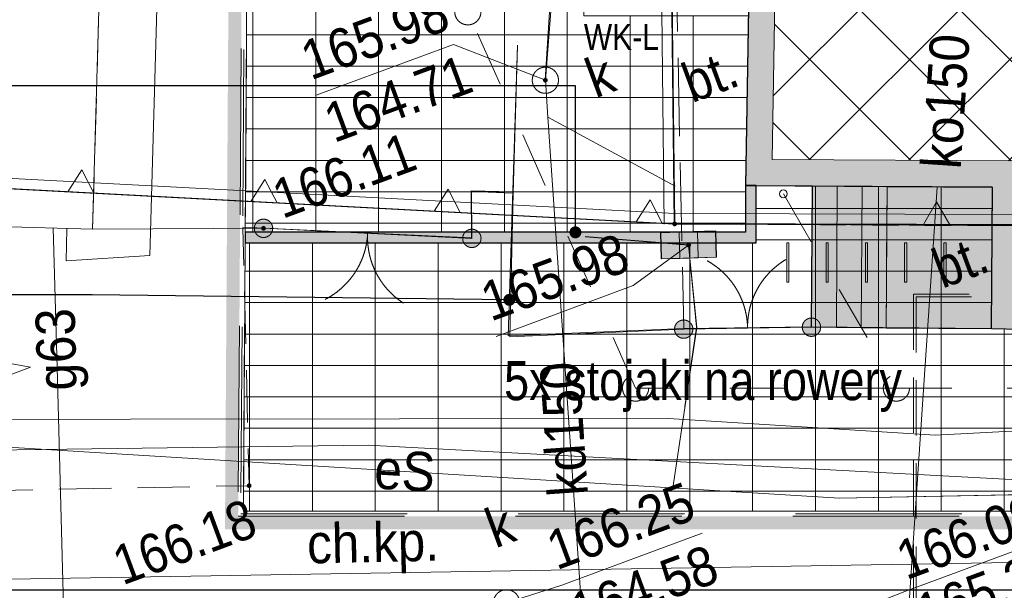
# Model space of a CAD drawing. Header units: millimetres. Extents: x -1155795 to 240441, y -422828 to 463730.
# Tile 31 of 66: x -31629 to -12843, y -17376 to -6480. Entities that reach past the tile are written whole.
import ezdxf
from ezdxf.xclip import XClip

# ---------------------------------------------------------------- set-up
doc = ezdxf.new("R2010")
doc.units = ezdxf.units.MM
doc.header["$MEASUREMENT"] = 0
doc.header["$XCLIPFRAME"] = 0
for name, pattern in [('Dashed', [2116.666667, 1058.333333, -1058.333333]), ('Dashed 1_500', [1000, 500, -500]), ('Hidden Line', [1587.5, 1058.333333, -529.166667]), ('Long Dashed', [5291.666508, 3174.999952, -2116.666555])]:
    doc.linetypes.add(name, pattern=pattern)
for name, color, linetype in [('00 PZT MAPA', 7, 'Continuous'), ('Sycow_7_203-punkt graniczny', 7, 'Continuous'), ('Sycow_7_KTOK - Brama', 7, 'Continuous'), ('Sycow_7_RTPW02 - Punkt wysokościowy sztuczny', 7, 'Continuous')]:
    doc.layers.add(name, color=color, linetype=linetype)
for name, color, linetype, lineweight in [('0_Nr_pióra__1', 7, 'Continuous', 13), ('0_Nr_pióra__27', 7, 'Continuous', 25), ('0_Nr_pióra__38', 30, 'Continuous', 13), ('0_Nr_pióra__60', 230, 'Continuous', 13), ('2D Drafting - General_Nr_pióra__38', 30, 'Continuous', 13), ('2D Drafting - General_Nr_pióra__60', 230, 'Continuous', 13), ('Annotation - Label_Nr_pióra__46', 7, 'Continuous', 15), ('Annotation - Label_Nr_pióra__85', 7, 'Continuous', 13), ('Nowe_0_Nr_pióra__1', 7, 'Continuous', 13), ('Nowe_0_Nr_pióra__27', 7, 'Continuous', 25), ('Nowe_0_Nr_pióra__38', 30, 'Continuous', 13), ('Nowe_2D Drafting - General_Nr_pióra__1', 7, 'Continuous', 13), ('Nowe_2D Drafting - General_Nr_pióra__22', 7, 'Continuous', 25), ('Nowe_Annotation - Label_Nr_pióra__46', 7, 'Continuous', 15), ('Nowe_Annotation - Label_Nr_pióra__85', 7, 'Continuous', 13), ('Nowe_Interior - Furniture _Nr_pióra__4', 7, 'Continuous', 13), ('Sycow_7_218-kontur użytku gruntowego_Nr_pióra__3', 3, 'Continuous', 18), ('Sycow_7_219-działka ewidencyjna_Nr_pióra__7', 7, 'Continuous', 18), ('Sycow_7_312-budynek ewidencyjny_Nr_pióra__7', 7, 'Continuous', 18), ('Sycow_7_@Wywiad_Nr_pióra__30', 30, 'Continuous', 18), ('Sycow_7_@Wywiad_Nr_pióra__34', 34, 'Continuous', 18), ('Sycow_7_@Wywiad_Nr_pióra__7', 7, 'Continuous', 18), ('Sycow_7_chodnik (powierzchnia)-Atr17_Nr_pióra__7', 7, 'Continuous', 18), ('Sycow_7_EGBB01 - Budynek_Nr_pióra__7', 7, 'Continuous', 18), ('Sycow_7_kratka ściekowa (punkt)_Nr_pióra__7', 7, 'Continuous', 18), ('Sycow_7_KTOK - Brama_Nr_pióra__7', 7, 'Continuous', 18), ('Sycow_7_KTOK - Ogrodzenie trwałe_Nr_pióra__7', 7, 'Continuous', 18), ('Sycow_7_KTOK - Schody w ciągu komunikacyjnym_Nr_pióra__7', 7, 'Continuous', 18), ('Sycow_7_KTPL - Plac_Nr_pióra__7', 7, 'Continuous', 18), ('Sycow_7_OBOP01 - Drzewo iglaste_Nr_pióra__96', 96, 'Continuous', 18), ('Sycow_7_ogrodzenie trwałe (linia)_Nr_pióra__7', 7, 'Continuous', 18), ('Sycow_7_przewód elektroenergetyczny (linia)-Atr1_Nr_pióra__1', 1, 'Continuous', 18), ('Sycow_7_przewód elektroenergetyczny (linia)_Nr_pióra__1', 1, 'Continuous', 18), ('Sycow_7_przewód gazowy (linia)-Atr1_Nr_pióra__7', 7, 'Continuous', 18), ('Sycow_7_przewód gazowy (linia)_Nr_pióra__40', 40, 'Continuous', 18), ('Sycow_7_przewód kanalizacyjny (linia)-Atr1_Nr_pióra__34', 34, 'Continuous', 18), ('Sycow_7_przewód kanalizacyjny (linia)_Nr_pióra__34', 34, 'Continuous', 18), ('Sycow_7_przewód telekomunikacyjny (linia)_Nr_pióra__30', 30, 'Continuous', 18), ('Sycow_7_punkt o określonej wysokości (sieć kanalizacyjna)-Atr2_Nr_pióra__34', 34, 'Continuous', 18), ('Sycow_7_punkt o określonej wysokości (sieć kanalizacyjna)-Atr2_Nr_pióra__7', 7, 'Continuous', 18), ('Sycow_7_punkt o określonej wysokości (sieć kanalizacyjna)-Atr3_Nr_pióra__34', 34, 'Continuous', 18), ('Sycow_7_punkt o określonej wysokości (sieć kanalizacyjna)_Nr_pióra__34', 34, 'Continuous', 18), ('Sycow_7_PZT_NLZ - Nieprzekraczalna linia zabudowy_Nr_pióra__7', 7, 'Continuous', 18), ('Sycow_7_RTPW02_O - Punkt wysokościowy sztuczny_Nr_pióra__7', 7, 'Continuous', 18), ('Sycow_7_studzienka okrągła - przewód kanalizacyjny (punkt)-Atr17_Nr_pióra__34', 34, 'Continuous', 18), ('Sycow_7_studzienka okrągła - przewód kanalizacyjny (punkt)_Nr_pióra__34', 34, 'Continuous', 18), ('Sycow_7_SUPE - Przewód elektroenergetyczny_Nr_pióra__1', 1, 'Continuous', 18), ('Sycow_7_SUPS01_K - Punkt o określonej wysokości urządzenia_Nr_pióra__7', 7, 'Continuous', 18), ('Sycow_7_SUPS01_K_O - Punkt o określonej wysokości urządzenia - rzędna dołu_Nr_pióra__36', 36, 'Continuous', 18), ('Sycow_7_SUPS01_K_O - Punkt o określonej wysokości urządzenia - rzędna góry_Nr_pióra__36', 36, 'Continuous', 18)]:
    doc.layers.add(name, color=color, linetype=linetype, lineweight=lineweight)
for name, color, linetype, lineweight, true_color in [('0_Nr_pióra__100', 7, 'Continuous', 13, 0xffbf34), ('0_Nr_pióra__78', 7, 'Continuous', 13, 0x00bb5e), ('0_Nr_pióra__99', 7, 'Continuous', 0, 0xaad2ff), ('2D Drafting - General_Nr_pióra__101', 7, 'Continuous', 13, 0x4c4c4c), ('Nowe_0_Nr_pióra__78', 7, 'Continuous', 13, 0x00bb5e), ('Nowe_2D Drafting - General_Nr_pióra__81', 7, 'Continuous', 13, 0x4c4c4c), ('Sycow_7_PZT_RT - Linia rozgraniczająca_Nr_pióra__252', 7, 'Continuous', 18, 0x929292)]:
    doc.layers.add(name, color=color, linetype=linetype, lineweight=lineweight, true_color=true_color)
doc.styles.add('STYL_AUTOMATYCZNY_12', font='Arial Narrow.ttf')
doc.styles.add('STYL_AUTOMATYCZNY_5', font='txt', dxfattribs={"width": 0.9})
doc.styles.add('STYL_AUTOMATYCZNY_6', font='txt', dxfattribs={"width": 0.87})
doc.linetypes.add('nieprzekraczalna linia zabudowy', pattern='A,0,[3,-2. PZT (5)1.Shx,S=39.68254,R=0,X=0,Y=0.425],-5000,0', length=5000)
doc.linetypes.add('X (1_500)', pattern='A,0,[1,-2. PZT (5)1.Shx,S=19.84127,R=0,X=0,Y=0],-2500,0', length=2500)
doc.dimstyles.new('STYL_AUTOMATYCZNY__1', dxfattribs={"dimtxt": 0.18, "dimasz": 456, "dimexe": 0.18, "dimexo": 0.0625, "dimgap": 0, "dimtad": 0, "dimtih": 1, "dimtoh": 1, "dimdec": 4, "dimzin": 0, "dimdsep": 46, "dimcen": 0.09, "dimadec": 0, "dimazin": 0, "dimtfac": 1, "dimtdec": 4, "dimtmove": 0, "dimatfit": 3, "dimldrblk": 'ARROWHEAD_11', "dimfxl": 0, "dimtolj": 1, "dimtzin": 0, "dimarcsym": 0})

# ---------------------------------------------------------------- blocks, each defined once
blk = doc.blocks.new('Rysunek_1_7', base_point=(14567, -19307))
at = {"layer": 'Sycow_7_203-punkt graniczny', "linetype": 'Continuous', "lineweight": 0, "true_color": 0x000000}
blk.add_hatch(color=178, dxfattribs=at).paths.add_polyline_path([(-19090, -10365, 1), (-19175, -10396, 1)])
at = {"layer": 'Sycow_7_KTOK - Brama', "linetype": 'Continuous', "lineweight": 0, "true_color": 0x000000}
for points in [[(-26813, -10403, 1), (-27141, -10525, 1)], [(-22838, -10596, 1), (-23167, -10717, 1)], [(-16357, -12291, 1), (-16686, -12412, 1)], [(-18796, -12329, 1), (-19124, -12450, 1)]]:
    blk.add_hatch(color=178, dxfattribs=at).paths.add_polyline_path(points)
at = {"layer": 'Sycow_7_punkt o określonej wysokości (sieć kanalizacyjna)_Nr_pióra__34', "linetype": 'Continuous', "lineweight": 18}
for points in [[(-21557, -7621, 1), (-21641, -7652, 1)], [(-18821, -10782, 1), (-18911, -10784, 1)]]:
    blk.add_hatch(color=34, dxfattribs=at).paths.add_polyline_path(points)
at = {"layer": 'Sycow_7_RTPW02 - Punkt wysokościowy sztuczny', "linetype": 'Continuous', "lineweight": 0, "true_color": 0x000000}
for points in [[(-26935, -10449, 1), (-27019, -10480, 1)], [(-27209, -15362, 1), (-27294, -15393, 1)]]:
    blk.add_hatch(color=178, dxfattribs=at).paths.add_polyline_path(points)
at = {"layer": 'Sycow_7_218-kontur użytku gruntowego_Nr_pióra__3', "color": 3, "linetype": 'Continuous', "lineweight": 18}
for p, q in [((-19165, -7428), (-19171, -6928)), ((-19171, -6928), (-19165, -7428)), ((-19154, -8428), (-19159, -7928)), ((-19159, -7928), (-19154, -8428)), ((-19143, -9428), (-19148, -8928)), ((-19148, -8928), (-19143, -9428)), ((-30963, -9755), (-31462, -9729)), ((-31462, -9729), (-30963, -9755)), ((-29964, -9808), (-30464, -9781)), ((-30464, -9781), (-29964, -9808)), ((-28966, -9861), (-29465, -9834)), ((-29465, -9834), (-28966, -9861)), ((-27967, -9913), (-28467, -9887)), ((-28467, -9887), (-27967, -9913)), ((-26969, -9966), (-27468, -9940)), ((-27468, -9940), (-26969, -9966)), ((-19132, -10381), (-19137, -9928)), ((-19137, -9928), (-19132, -10381)), ((-25970, -10019), (-26469, -9993)), ((-26469, -9993), (-25970, -10019)), ((-24971, -10072), (-25471, -10045)), ((-25471, -10045), (-24971, -10072)), ((-23973, -10125), (-24472, -10098)), ((-24472, -10098), (-23973, -10125)), ((-22974, -10177), (-23474, -10151)), ((-23474, -10151), (-22974, -10177)), ((-21976, -10230), (-22475, -10204)), ((-22475, -10204), (-21976, -10230)), ((-20977, -10283), (-21476, -10257)), ((-21476, -10257), (-20977, -10283)), ((-19978, -10336), (-20478, -10309)), ((-20478, -10309), (-19978, -10336)), ((-19132, -10381), (-19479, -10362)), ((-19479, -10362), (-19132, -10381)), ((-18857, -10382), (-19132, -10381)), ((-19132, -10381), (-18857, -10382)), ((-17857, -10388), (-18357, -10385)), ((-18357, -10385), (-17857, -10388)), ((-16857, -10393), (-17357, -10390)), ((-17357, -10390), (-16857, -10393)), ((-15857, -10399), (-16357, -10396)), ((-16357, -10396), (-15857, -10399)), ((-14857, -10404), (-15357, -10402)), ((-15357, -10402), (-14857, -10404)), ((-13857, -10410), (-14357, -10407)), ((-14357, -10407), (-13857, -10410)), ((-12857, -10416), (-13357, -10413)), ((-13357, -10413), (-12857, -10416))]:
    blk.add_line(p, q, dxfattribs=at)
at = {"layer": 'Sycow_7_219-działka ewidencyjna_Nr_pióra__7', "color": 7, "linetype": 'Continuous', "lineweight": 18}
for p, q in [((-19132, -10381), (-19336, 8024)), ((-45290, -8997), (-19132, -10381)), ((-19132, -10381), (-10082, -10431))]:
    blk.add_line(p, q, dxfattribs=at)
at = {"layer": 'Sycow_7_312-budynek ewidencyjny_Nr_pióra__7', "color": 7, "linetype": 'Continuous', "lineweight": 18}
for p, q in [((-30019, -2895), (-30238, -10483)), ((-30238, -10483), (-41024, -10180))]:
    blk.add_line(p, q, dxfattribs=at)
at = {"layer": 'Sycow_7_@Wywiad_Nr_pióra__30', "color": 30, "linetype": 'Continuous', "lineweight": 18, "flags": 128}
for points in [[(61767, -14149), (43949, -15122), (42592, -15144), (28271, -15724), (-4303, -16703), (-45944, -17397)], [(-24980, -14604), (-36963, -14765), (-46530, -16132)]]:
    blk.add_lwpolyline(points, dxfattribs=at)
at = {"layer": 'Sycow_7_@Wywiad_Nr_pióra__34', "color": 34, "linetype": 'Continuous', "lineweight": 18}
blk.add_line((-14124, -9677), (-14749, -18994), dxfattribs=at)
at = {"layer": 'Sycow_7_@Wywiad_Nr_pióra__7', "color": 7, "linetype": 'Continuous', "lineweight": 18}
for p, q in [((-30123, -6486), (-30151, -7485)), ((-30166, -7985), (-30195, -8985)), ((-30209, -9484), (-30238, -10483)), ((-27369, -10465), (-27352, -11172)), ((-27340, -11672), (-27316, -12671)), ((-27304, -13171), (-27280, -14171)), ((-27268, -14671), (-27251, -15378)), ((-28380, -15399), (-29379, -15418)), ((-27251, -15378), (-27880, -15390)), ((-31379, -15457), (-32379, -15476)), ((-29879, -15428), (-30879, -15447))]:
    blk.add_line(p, q, dxfattribs=at)
at = {"layer": 'Sycow_7_EGBB01 - Budynek_Nr_pióra__7', "color": 7, "linetype": 'Continuous', "lineweight": 18, "flags": 128}
blk.add_lwpolyline([(-17433, 10690), (-9099, 10769), (-9083, 9069), (-2312, 9093), (-2295, 8213), (17154, 8091), (17150, 8971), (28229, 8897), (28183, 2018), (27183, 2019), (27183, -3501), (28191, -3500), (28149, -10514), (17008, -10392), (17018, -9512), (-2462, -9464), (-2459, -10323), (-9329, -10299), (-9388, -12468), (-13090, -12384), (-13071, -9684), (-17775, -9654)], close=True, dxfattribs=at)
at = {"layer": 'Sycow_7_kratka ściekowa (punkt)_Nr_pióra__7', "color": 7, "linetype": 'Continuous', "lineweight": 18}
for p, q in [((-18699, -10528), (-18349, -10518)), ((-18334, -11017), (-18349, -10518)), ((-19398, -10549), (-19048, -10538)), ((-19383, -11049), (-19398, -10549)), ((-19048, -10538), (-18699, -10528)), ((-19034, -11038), (-19048, -10538)), ((-18684, -11028), (-18699, -10528)), ((-19383, -11049), (-19034, -11038)), ((-19034, -11038), (-18684, -11028)), ((-18684, -11028), (-18334, -11017))]:
    blk.add_line(p, q, dxfattribs=at)
at = {"layer": 'Sycow_7_KTOK - Brama_Nr_pióra__7', "color": 7, "linetype": 'Continuous', "lineweight": 18}
for p, q in [((-23002, -10656), (-26977, -10464)), ((-18960, -12389), (-16522, -12352))]:
    blk.add_line(p, q, dxfattribs=at)
for centre in [(-26977, -10464), (-23002, -10656), (-16522, -12352), (-18960, -12389)]:
    blk.add_circle(centre, 175, dxfattribs=at)
for centre, start, end in [((-26488, -10488), 297.232, 357.232), ((-23492, -10633), 177.232, 237.232), ((-19241, -12394), 0.8856, 60.8856), ((-16241, -12347), 120.8856, 180.8856)]:
    blk.add_arc(centre, 1500, start, end, dxfattribs=at)
at = {"layer": 'Sycow_7_KTOK - Ogrodzenie trwałe_Nr_pióra__7', "color": 7, "linetype": 'Continuous', "lineweight": 18}
blk.add_line((-22213, -9791), (-22129, -6975), dxfattribs=at)
at = {"layer": 'Sycow_7_KTOK - Ogrodzenie trwałe_Nr_pióra__7', "color": 7, "linetype": 'Continuous', "lineweight": 18, "flags": 128}
for points in [[(-22213, -9791), (-23008, -9760), (-23002, -10656)], [(-18960, -12389), (-22279, -12537), (-22213, -9791)], [(-13090, -12384), (-15098, -12370), (-16522, -12352)]]:
    blk.add_lwpolyline(points, dxfattribs=at)
at = {"layer": 'Sycow_7_KTOK - Schody w ciągu komunikacyjnym_Nr_pióra__7', "color": 7, "linetype": 'Continuous', "lineweight": 18}
for p, q in [((-16503, -9660), (-16522, -12352)), ((-16029, -9663), (-16047, -12358)), ((-15554, -9667), (-15572, -12364))]:
    blk.add_line(p, q, dxfattribs=at)
at = {"layer": 'Sycow_7_KTOK - Schody w ciągu komunikacyjnym_Nr_pióra__7', "color": 7, "linetype": 'Continuous', "lineweight": 18, "flags": 128}
blk.add_lwpolyline([(-16503, -9660), (-15079, -9670), (-15098, -12370), (-16522, -12352)], close=True, dxfattribs=at)
at = {"layer": 'Sycow_7_KTPL - Plac_Nr_pióra__7', "color": 7, "linetype": 'Continuous', "lineweight": 18}
for p, q in [((-17709, -5741), (-17734, -7241)), ((-19037, -8705), (-19068, -7206)), ((-17742, -7741), (-17768, -9240)), ((-18995, -10705), (-19027, -9205)), ((-15089, -11087), (-15079, -9670)), ((-15079, -9670), (-13579, -9680)), ((-16509, -10475), (-16519, -11975)), ((-16645, -12354), (-18145, -12377))]:
    blk.add_line(p, q, dxfattribs=at)
at = {"layer": 'Sycow_7_KTPL - Plac_Nr_pióra__7', "color": 7, "linetype": 'Continuous', "lineweight": 18, "flags": 128}
for points in [[(-19079, -6706), (-19100, -5697), (-18609, -5712)], [(-17688, -9654), (-16503, -9660), (-16505, -9975)], [(-13079, -9684), (-13071, -9684), (-13081, -11175)], [(-18645, -12384), (-18960, -12389), (-18985, -11205)], [(-14381, -12375), (-15098, -12370), (-15093, -11587)], [(-13085, -11675), (-13090, -12384), (-13881, -12379)]]:
    blk.add_lwpolyline(points, dxfattribs=at)
at = {"layer": 'Sycow_7_OBOP01 - Drzewo iglaste_Nr_pióra__96', "color": 96, "linetype": 'Continuous', "lineweight": 18, "flags": 128}
blk.add_lwpolyline([(-32059, -12395), (-32346, -12937), (-32939, -12778), (-32517, -13224), (-32845, -13742), (-32298, -13465), (-31911, -13940), (-31994, -13333), (-31420, -13116), (-32024, -13007)], close=True, dxfattribs=at)
at = {"layer": 'Sycow_7_ogrodzenie trwałe (linia)_Nr_pióra__7', "color": 7, "linetype": 'Continuous', "lineweight": 18}
blk.add_line((-26780, -10461), (-30238, -10483), dxfattribs=at)
at = {"layer": 'Sycow_7_przewód elektroenergetyczny (linia)_Nr_pióra__1', "color": 1, "linetype": 'Continuous', "lineweight": 18, "flags": 128}
for points in [[(-85356, -12890), (-81672, -13351), (-62125, -14591), (-59177, -13051), (-51732, -13515), (-44925, -14130), (-19251, -14093), (-14162, -14416), (-4298, -13898), (-1624, -11789), (42623, -10217), (70284, -9497), (79476, -9784), (103123, -10145), (108910, -10427)], [(-85432, -12685), (-82062, -13048), (-65405, -14142), (-48917, -15416), (-40832, -15077), (-39013, -14201), (-15989, -15615), (-2798, -15358), (27076, -14854)]]:
    blk.add_lwpolyline(points, dxfattribs=at)
at = {"layer": 'Sycow_7_przewód gazowy (linia)_Nr_pióra__40', "color": 40, "linetype": 'Continuous', "lineweight": 18, "flags": 128}
for points in [[(-29420, 11040), (-28524, 11009), (-29146, -10985), (-30740, -11085), (-30732, -10474)], [(-30598, -25119), (-30914, -13122), (-30991, -10464)]]:
    blk.add_lwpolyline(points, dxfattribs=at)
at = {"layer": 'Sycow_7_przewód kanalizacyjny (linia)_Nr_pióra__34', "color": 34, "linetype": 'Continuous', "lineweight": 18}
for p, q in [((-21599, -7636), (-21468, -5946)), ((-21550, -8343), (-19121, -9662))]:
    blk.add_line(p, q, dxfattribs=at)
at = {"layer": 'Sycow_7_przewód kanalizacyjny (linia)_Nr_pióra__34', "color": 34, "linetype": 'Continuous', "lineweight": 18, "flags": 128}
for points in [[(-20737, -20188), (-21550, -8343), (-21599, -7636)], [(-20833, -10626), (-18866, -10783), (-18710, -12357), (-19158, -15381)]]:
    blk.add_lwpolyline(points, dxfattribs=at)
at = {"layer": 'Sycow_7_przewód telekomunikacyjny (linia)_Nr_pióra__30', "color": 30, "linetype": 'Continuous', "lineweight": 18, "flags": 128}
blk.add_lwpolyline([(-7105, -15332), (-7239, -15489), (-11771, -15631), (-11870, -15305), (-24980, -14604)], dxfattribs=at)
at = {"layer": 'Sycow_7_punkt o określonej wysokości (sieć kanalizacyjna)-Atr2_Nr_pióra__7', "color": 7, "linetype": 'Continuous', "lineweight": 18, "flags": 128}
for points in [[(-21599, -7636), (-23355, -6954), (-25971, -7922)], [(-18866, -10783), (-19923, -11558), (-22539, -12527)], [(-22340, -17614), (-21282, -17276), (-18605, -16285)]]:
    blk.add_lwpolyline(points, dxfattribs=at)
at = {"layer": 'Sycow_7_PZT_NLZ - Nieprzekraczalna linia zabudowy_Nr_pióra__7', "color": 7, "linetype": 'Continuous', "lineweight": 18}
for p, q in [((-30589, -9775), (-33834, -9603)), ((-30339, -9788), (-30589, -9775)), ((-27093, -9960), (-30339, -9788)), ((-26844, -9973), (-27093, -9960)), ((-23598, -10144), (-26844, -9973)), ((-23349, -10158), (-23598, -10144)), ((-20103, -10329), (-23349, -10158)), ((-19132, -10381), (-20103, -10329)), ((-17509, -10385), (-19132, -10381)), ((-14259, -10395), (-17509, -10385)), ((-14009, -10395), (-14259, -10395)), ((-10759, -10405), (-14009, -10395))]:
    blk.add_line(p, q, dxfattribs=at)
at = {"layer": 'Sycow_7_PZT_NLZ - Nieprzekraczalna linia zabudowy_Nr_pióra__7', "color": 7, "linetype": 'Continuous', "lineweight": 18, "flags": 128}
for points in [[(-30214, -9795), (-30713, -9768), (-30444, -9347)], [(-26719, -9979), (-27218, -9953), (-26949, -9532)], [(-23224, -10164), (-23723, -10138), (-23453, -9717)], [(-19368, -10368), (-19867, -10342), (-19598, -9921)], [(-13884, -10396), (-14384, -10394), (-14136, -9960)]]:
    blk.add_lwpolyline(points, close=True, dxfattribs=at)
at = {"layer": 'Sycow_7_PZT_RT - Linia rozgraniczająca_Nr_pióra__252', "color": 252, "linetype": 'Continuous', "lineweight": 18, "true_color": 0x929292, "flags": 128}
for points in [[(-83292, -11412), (-81842, -11494), (-65673, -13493), (-45598, -14248), (-45486, -8787), (-19127, -10181), (29168, -10319), (29592, 8632), (56966, 9345), (57408, -5361), (103296, -5317)], [(-19332, -10383), (-19538, 8222), (29786, 8637)]]:
    blk.add_lwpolyline(points, dxfattribs=at)
at = {"layer": 'Sycow_7_studzienka okrągła - przewód kanalizacyjny (punkt)_Nr_pióra__34', "color": 34, "linetype": 'Continuous', "lineweight": 18}
for centre in [(-21599, -7636), (-22340, -17614)]:
    blk.add_circle(centre, 250, dxfattribs=at)
at = {"layer": 'Sycow_7_SUPE - Przewód elektroenergetyczny_Nr_pióra__1', "color": 1, "linetype": 'Continuous', "lineweight": 18, "flags": 128}
blk.add_lwpolyline([(-15989, -15615), (-9393, -15487), (39148, -14158), (53879, -13767), (54050, -12890), (53669, -8471), (54290, 9480), (54999, 35301), (55460, 60549), (60098, 64263)], dxfattribs=at)
at = {"layer": 'Sycow_7_SUPS01_K - Punkt o określonej wysokości urządzenia_Nr_pióra__7', "color": 7, "linetype": 'Continuous', "lineweight": 18, "flags": 128}
blk.add_lwpolyline([(-11987, -16378), (-14740, -17397), (-16455, -18070)], dxfattribs=at)
at = {"layer": 'Sycow_7_chodnik (powierzchnia)-Atr17_Nr_pióra__7', "color": 7, "linetype": 'Continuous', "lineweight": 18, "insert": (-26133, -17090), "char_height": 750, "attachment_point": 7, "rotation": 1.249, "style": 'STYL_AUTOMATYCZNY_5'}
blk.add_mtext('\\A1;{\\pql;\\fArial|b0|i0|c0|p0;\\W0.900000;ch.kp.}', dxfattribs=at)
at = {"layer": 'Sycow_7_KTPL - Plac_Nr_pióra__7', "color": 7, "linetype": 'Continuous', "lineweight": 18, "char_height": 750, "attachment_point": 4, "rotation": 20.318, "style": 'STYL_AUTOMATYCZNY_6'}
for insert in [(-18930, -7728), (-14157, -11273)]:
    blk.add_mtext('\\A1;{\\pql;\\fArial|b0|i0|c0|p0;\\W0.870000;bt.}', dxfattribs=dict(at, insert=insert))
at = {"layer": 'Sycow_7_przewód elektroenergetyczny (linia)-Atr1_Nr_pióra__1', "color": 1, "linetype": 'Continuous', "lineweight": 18, "insert": (-24857, -15060), "char_height": 750, "attachment_point": 4, "rotation": 356.486, "style": 'STYL_AUTOMATYCZNY_5'}
blk.add_mtext('\\A1;{\\pql;\\fArial|b0|i0|c0|p0;\\W0.900000;eS}', dxfattribs=at)
at = {"layer": 'Sycow_7_przewód gazowy (linia)-Atr1_Nr_pióra__7', "color": 7, "linetype": 'Continuous', "lineweight": 18, "insert": (-30314, -13548), "char_height": 750, "attachment_point": 7, "rotation": 91.511, "style": 'STYL_AUTOMATYCZNY_5'}
blk.add_mtext('\\A1;{\\pql;\\fArial|b0|i0|c0|p0;\\W0.900000;g63}', dxfattribs=at)
at = {"layer": 'Sycow_7_przewód kanalizacyjny (linia)-Atr1_Nr_pióra__34', "color": 34, "linetype": 'Continuous', "lineweight": 18, "char_height": 750, "style": 'STYL_AUTOMATYCZNY_5'}
for s, insert, attachment_point, rotation in [('\\A1;{\\pql;\\fArial|b0|i0|c0|p0;\\W0.900000;ko150}', (-13667, -9346), 7, 86.09), ('\\A1;{\\pql;\\fArial|b0|i0|c0|p0;\\W0.900000;kd150}', (-21154, -15579), 4, 93.928)]:
    blk.add_mtext(s, dxfattribs=dict(at, insert=insert, attachment_point=attachment_point, rotation=rotation))
at = {"layer": 'Sycow_7_punkt o określonej wysokości (sieć kanalizacyjna)-Atr2_Nr_pióra__34', "color": 34, "linetype": 'Continuous', "lineweight": 18, "char_height": 750, "attachment_point": 7, "rotation": 20.318, "style": 'STYL_AUTOMATYCZNY_5'}
for s, insert in [('\\A1;{\\pql;\\fArial|b0|i0|c0|p0;\\W0.900000;165.98}', (-26072, -7652)), ('\\A1;{\\pql;\\fArial|b0|i0|c0|p0;\\W0.900000;165.98}', (-22639, -12258)), ('\\A1;{\\pql;\\fArial|b0|i0|c0|p0;\\W0.900000;166.25}', (-21382, -17006))]:
    blk.add_mtext(s, dxfattribs=dict(at, insert=insert))
at = {"layer": 'Sycow_7_punkt o określonej wysokości (sieć kanalizacyjna)-Atr3_Nr_pióra__34', "color": 34, "linetype": 'Continuous', "lineweight": 18, "char_height": 750, "attachment_point": 7, "rotation": 20.318, "style": 'STYL_AUTOMATYCZNY_5'}
for s, insert in [('\\A1;{\\pql;\\fArial|b0|i0|c0|p0;\\W0.900000;164.71}', (-25629, -8848)), ('\\A1;{\\pql;\\fArial|b0|i0|c0|p0;\\W0.900000;164.58}', (-20939, -18202))]:
    blk.add_mtext(s, dxfattribs=dict(at, insert=insert))
at = {"layer": 'Sycow_7_RTPW02_O - Punkt wysokościowy sztuczny_Nr_pióra__7', "color": 7, "linetype": 'Continuous', "lineweight": 18, "char_height": 750, "attachment_point": 7, "rotation": 20.318, "style": 'STYL_AUTOMATYCZNY_6'}
for s, insert in [('\\A1;{\\pql;\\fArial|b0|i0|c0|p0;\\W0.870000;166.11}', (-26612, -10297)), ('\\A1;{\\pql;\\fArial|b0|i0|c0|p0;\\W0.870000;166.18}', (-29661, -17294))]:
    blk.add_mtext(s, dxfattribs=dict(at, insert=insert))
at = {"layer": 'Sycow_7_studzienka okrągła - przewód kanalizacyjny (punkt)-Atr17_Nr_pióra__34', "color": 34, "linetype": 'Continuous', "lineweight": 18, "char_height": 750, "attachment_point": 7, "rotation": 20.318, "style": 'STYL_AUTOMATYCZNY_5'}
for insert in [(-20648, -7985), (-22556, -16579)]:
    blk.add_mtext('\\A1;{\\pql;\\fArial|b0|i0|c0|p0;\\W0.900000;k}', dxfattribs=dict(at, insert=insert))
at = {"layer": 'Sycow_7_SUPS01_K_O - Punkt o określonej wysokości urządzenia - rzędna dołu_Nr_pióra__36', "color": 36, "linetype": 'Continuous', "lineweight": 18, "insert": (-14595, -17503), "char_height": 750, "attachment_point": 1, "rotation": 20.318, "style": 'STYL_AUTOMATYCZNY_6'}
blk.add_mtext('\\A1;{\\pql;\\fArial|b0|i0|c0|p0;\\W0.870000;165.27}', dxfattribs=at)
at = {"layer": 'Sycow_7_SUPS01_K_O - Punkt o określonej wysokości urządzenia - rzędna góry_Nr_pióra__36', "color": 36, "linetype": 'Continuous', "lineweight": 18, "insert": (-14709, -17194), "char_height": 750, "attachment_point": 7, "rotation": 20.318, "style": 'STYL_AUTOMATYCZNY_6'}
blk.add_mtext('\\A1;{\\pql;\\fArial|b0|i0|c0|p0;\\W0.870000;166.09}', dxfattribs=at)
blk = doc.blocks.new('Mirror 22')
at = {"layer": 'Nowe_Interior - Furniture _Nr_pióra__4', "color": 7, "linetype": 'Continuous', "lineweight": 13}
for p, q in [((750, 40), (0, 40)), ((0, 40), (0, 0)), ((0, 0), (750, 0)), ((750, 0), (750, 40))]:
    blk.add_line(p, q, dxfattribs=at)
at = {"layer": 'Nowe_Interior - Furniture _Nr_pióra__4', "color": 7, "linetype": 'Continuous', "lineweight": 13, "flags": 128}
blk.add_lwpolyline([(0, 0), (750, 0), (750, 40), (0, 40)], close=True, dxfattribs=at)
blk = doc.blocks.new('ARROWHEAD_11')
at = {"color": 0, "linetype": 'Continuous', "lineweight": 0}
blk.add_line((0, 0), (-1, 0), dxfattribs=at)
at = {"color": 0, "linetype": 'Continuous', "lineweight": 0, "const_width": 0.25, "flags": 128}
blk.add_lwpolyline([(-0.125, 0, 1), (0.125, 0, 1)], format="xyb", close=True, dxfattribs=at)

msp = doc.modelspace()

# ---------------------------------------------------------------- block references
at = {"layer": '00 PZT MAPA', "color": 7, "linetype": 'Continuous', "lineweight": 15}
ref = msp.add_blockref('Rysunek_1_7', (14567, -19307), dxfattribs=at)
XClip(ref).set_block_clipping_path([(-38444.7789564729, -141413.2871562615), (134317.2398628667, -77444.9644498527), (67578.7707096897, 102798.5088210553), (-105183.2481096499, 38830.1861146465)])

# ---------------------------------------------------------------- next in the draw order: hatches: boundary and pattern name
at = {"layer": '2D Drafting - General_Nr_pióra__101', "linetype": 'Continuous', "lineweight": 13, "true_color": 0x4c4c4c}
h = msp.add_hatch(dxfattribs=at)
h.set_pattern_fill('Grid_60x120', color=59, style=0, pattern_type=2)
h.set_pattern_definition([(0, (-22382, 4632.86), (0, 600), []), (90, (-22382, 4632.9), (-1200, 0), [])])
h.paths.add_polyline_path([(-27164, 14097), (-27325, -10540), (-17780, -10540), (-17780, -9644), (-17723, -6404), (-19165, -6404), (-20865, -6404), (-20865, -6254), (-19165, -6254), (-19165, -4167), (-20865, -4167), (-20865, 10673), (-17439, 10673), (-9105, 10779), (-9087, 9074), (-3485, 9103), (-3485, 11163), (18268, 11163), (18268, 8973), (28223, 8907), (29482, 8907), (31104, 8746), (32394, 8725), (33002, 8722), (33002, 12363), (15738, 12363), (15762, 14034), (13192, 14034), (12170, 12363), (-5974, 12363), (-5974, 14034), (-17439, 19806), (-22283, 19806)])
h = msp.add_hatch(dxfattribs=at)
h.set_pattern_fill('Grid_60x120', color=59, style=0, pattern_type=2)
h.set_pattern_definition([(0, (14754.2, -3483.2), (0, 600), []), (90, (14754.2, -3483.2), (-1200, 0), [])])
h.paths.add_polyline_path([(-27360, -15863), (-27325, -10740), (-17580, -10740), (-17580, -9644), (-16507, -9655), (-13077, -9674), (-13095, -12374), (-9394, -12458), (-7395, -12458), (-7395, -10800), (-2462, -10813), (-2447, -14589), (17022, -14509), (17007, -10887), (21317, -10932), (21316, -12904), (29482, -12904), (29482, -11704), (33232, -11704), (33232, 4993), (29482, 4993), (29482, 8898), (31104, 8746), (32394, 8725), (33002, 8722), (40975, 8678), (40928, 7573), (34433, 7573), (34432, -11704), (33628, -13730), (32823, -15204), (32232, -15864)])
at = {"layer": '2D Drafting - General_Nr_pióra__38', "linetype": 'Continuous', "lineweight": 0, "true_color": 0x3f2000}
for points in [[(-13095, -12374), (-16527, -12342), (-16507, -9655), (-13077, -9674)], [(-19402, -10544), (-19387, -11044), (-18338, -11012), (-18352, -10513)]]:
    msp.add_hatch(color=38, dxfattribs=at).paths.add_polyline_path(points)
at = {"layer": '2D Drafting - General_Nr_pióra__60', "linetype": 'Continuous', "lineweight": 0, "true_color": 0x7f0040}
h = msp.add_hatch(color=236, dxfattribs=at)
h.paths.add_polyline_path([(35185, 7223), (57118, 7223), (57118, 10495), (36185, 10496), (36185, 14384), (-5891, 14384), (-17356, 20156), (-22444, 20156), (-27514, 14228), (-27712, -16213), (35184, -16214)])
h.paths.add_polyline_path([(34935, 7473), (56868, 7473), (56868, 10245), (35935, 10246), (35935, 14134), (-5950, 14134), (-17415, 19906), (-22329, 19906), (-27264, 14135), (-27461, -15963), (34934, -15964)], flags=0)
at = {"layer": 'Nowe_2D Drafting - General_Nr_pióra__1', "linetype": 'Continuous', "lineweight": 0, "true_color": 0x000000}
h = msp.add_hatch(color=178, dxfattribs=at)
h.paths.add_polyline_path([(-17780, -9644), (-13077, -9674), (-13095, -12374), (-9394, -12458), (-9333, -10294), (-2464, -10313), (-2468, -9454), (17014, -9507), (17005, -10387), (28143, -10504), (28184, -3995), (29482, -3994), (29482, 2521), (28182, 2523), (28223, 8907), (17145, 8981), (17150, 8096), (-2299, 8218), (-2317, 9103), (-9087, 9074), (-9105, 10779), (-17439, 10701)])
h.paths.add_polyline_path([(-17272, -9147), (-12573, -9177), (-12592, -11885), (-9880, -11947), (-9819, -9793), (-2967, -9812), (-2970, -8953), (17520, -9008), (17510, -9892), (27646, -9999), (27684, -3996), (27684, -3496), (28979, -3496), (28987, 2022), (27682, 2023), (27682, 2523), (27720, 8410), (17648, 8478), (17654, 7593), (-2788, 7721), (-2807, 8601), (-9581, 8572), (-9599, 10275), (-16947, 10205)], flags=0)
msp.add_hatch(color=178, dxfattribs=at).paths.add_polyline_path([(-17580, -9644), (-17780, -9644), (-17780, -10540), (-27325, -10540), (-27325, -10740), (-17580, -10740)])
at = {"layer": 'Nowe_2D Drafting - General_Nr_pióra__81', "linetype": 'Continuous', "lineweight": 13, "true_color": 0x4c4c4c}
h = msp.add_hatch(dxfattribs=at)
h.set_pattern_fill('Grid_90x90', color=59, style=0, pattern_type=2)
h.set_pattern_definition([(135, (-11784.2, -558.9), (954.594, 954.594), []), (45, (-11784.2, -558.9), (-954.594, 954.594), [])])
h.paths.add_polyline_path([(-16947, 10205), (-17272, -9147), (-12573, -9177), (-12592, -11885), (-9880, -11947), (-9819, -9793), (-2967, -9812), (-2970, -8953), (17520, -9008), (17510, -9892), (27646, -9999), (27684, -3496), (28979, -3496), (28987, 2016), (27682, 2023), (27720, 8410), (17648, 8478), (17654, 7593), (-2788, 7721), (-2807, 8601), (-9581, 8572), (-9599, 10275)])

# ---------------------------------------------------------------- next in the draw order: linework, layer by layer
at = {"layer": '0_Nr_pióra__100', "color": 40, "linetype": 'Continuous', "lineweight": 13, "true_color": 0xffbf34}
msp.add_line((-17780, -9644), (-13077, -9674), dxfattribs=at)
at = {"layer": '0_Nr_pióra__100', "color": 40, "linetype": 'Hidden Line', "lineweight": 13, "true_color": 0xffbf34}
for p, q in [((-14574, -11724), (-14579, -24754)), ((-14574, -11724), (-13091, -11724)), ((-14524, -11774), (-14529, -24754)), ((-14524, -11774), (-13091, -11774))]:
    msp.add_line(p, q, dxfattribs=at)
at = {"layer": '0_Nr_pióra__27', "color": 7, "linetype": 'nieprzekraczalna linia zabudowy', "lineweight": 25}
for p, q in [((-45294, -8992), (-19136, -10376)), ((-19136, -10376), (29360, -10515))]:
    msp.add_line(p, q, dxfattribs=at)
at = {"layer": '0_Nr_pióra__27', "color": 7, "linetype": 'Continuous', "lineweight": 25}
msp.add_lwpolyline([(29784, 8442), (29360, -10515), (-19136, -10376)], dxfattribs=at)
at = {"layer": '0_Nr_pióra__38', "color": 30, "linetype": 'X (1_500)', "lineweight": 13}
for points in [[(-21602, -7631), (-20120, 15609)], [(-20837, -10621), (-18870, -10778), (-18714, -12352), (-18938, -13864)]]:
    msp.add_lwpolyline(points, dxfattribs=at)
at = {"layer": '0_Nr_pióra__60', "color": 230, "linetype": 'Long Dashed', "lineweight": 13}
for points in [[(-27461, -15963), (34934, -15964), (34935, 7473), (56868, 7473), (56868, 10245), (35935, 10246), (35935, 14134), (-5950, 14134), (-17415, 19906), (-22329, 19906), (-27264, 14135)], [(-27410, -15913), (34884, -15914), (34885, 7523), (56818, 7523), (56818, 10195), (35885, 10196), (35885, 14084), (-5962, 14084), (-17427, 19856), (-22306, 19856), (-27214, 14116)], [(-27360, -15863), (34834, -15864), (34835, 7573), (56768, 7573), (56768, 10145), (35835, 10146), (35835, 14034), (-5974, 14034), (-17439, 19806), (-22283, 19806), (-27164, 14097)]]:
    msp.add_lwpolyline(points, close=True, dxfattribs=at)
at = {"layer": '0_Nr_pióra__78', "color": 112, "linetype": 'Dashed', "lineweight": 13, "true_color": 0x00bb5e}
for points in [[(-17058, -9805), (-14902, -13514)], [(-14902, -13514), (18027, -13514), (16665, -10085)]]:
    msp.add_lwpolyline(points, dxfattribs=at)
for centre in [(-23078, -6329), (-19878, -13514), (-14902, -13514)]:
    msp.add_circle(centre, 250, dxfattribs=at)
at = {"layer": '0_Nr_pióra__78', "color": 112, "linetype": 'Continuous', "lineweight": 13, "true_color": 0x00bb5e}
msp.add_circle((-17058, -9805), 75, dxfattribs=at)
at = {"layer": '0_Nr_pióra__99', "color": 141, "linetype": 'Dashed 1_500', "lineweight": 0, "true_color": 0xaad2ff}
for centre, radius in [((88699, -12696), 150000), ((-56052, -28118), 150000), ((-34105, -15278), 75000)]:
    msp.add_circle(centre, radius, dxfattribs=at)
at = {"layer": '2D Drafting - General_Nr_pióra__101', "color": 59, "linetype": 'Continuous', "lineweight": 13, "true_color": 0x4c4c4c, "flags": 128}
for points in [[(-5974, 14034), (-17439, 19806), (-22283, 19806), (-27164, 14097), (-27325, -10540), (-17780, -10540), (-17780, -9644), (-17723, -6404), (-19165, -6404), (-20865, -6404), (-20865, -6254), (-19165, -6254), (-19165, -4167), (-20865, -4167), (-20865, 10673), (-17439, 10673), (-9105, 10779)], [(32232, -15864), (-27360, -15863), (-27325, -10740), (-17580, -10740), (-17580, -9644), (-16507, -9655), (-13077, -9674), (-13095, -12374), (-9394, -12458), (-7395, -12458), (-7395, -10800), (-2462, -10813), (-2447, -14589), (17022, -14509), (17007, -10887), (21317, -10932)]]:
    msp.add_lwpolyline(points, dxfattribs=at)
at = {"layer": '2D Drafting - General_Nr_pióra__38', "color": 30, "linetype": 'X (1_500)', "lineweight": 13, "flags": 128}
for points in [[(-13095, -12374), (-16527, -12342), (-16507, -9655), (-13077, -9674)], [(-19402, -10544), (-19387, -11044), (-18338, -11012), (-18352, -10513)]]:
    msp.add_lwpolyline(points, close=True, dxfattribs=at)
at = {"layer": 'Nowe_0_Nr_pióra__27', "color": 7, "linetype": 'Continuous', "lineweight": 25}
msp.add_lwpolyline([(-45294, -8992), (-19136, -10376), (-19339, 8029), (29784, 8442), (56768, 9145), (58005, 59199)], dxfattribs=at)
at = {"layer": 'Nowe_0_Nr_pióra__38', "color": 30, "linetype": 'X (1_500)', "lineweight": 13}
for points in [[(-16527, -12342), (-18966, -12379), (-22307, -12515), (-22134, -6965)], [(-22223, -9768), (-23013, -9750), (-23008, -10646), (-27375, -10441)]]:
    msp.add_lwpolyline(points, dxfattribs=at)
at = {"layer": 'Nowe_0_Nr_pióra__78', "color": 112, "linetype": 'Dashed', "lineweight": 13, "true_color": 0x00bb5e}
msp.add_lwpolyline([(-14902, -13514), (-19878, -13514), (-23078, -6329)], dxfattribs=at)
at = {"layer": 'Nowe_2D Drafting - General_Nr_pióra__1', "color": 7, "linetype": 'Continuous', "lineweight": 13, "flags": 128}
for points in [[(-17780, -9644), (-13077, -9674), (-13095, -12374), (-9394, -12458), (-9333, -10294), (-2464, -10313), (-2468, -9454), (17014, -9507), (17005, -10387), (28143, -10504), (28184, -3995), (29482, -3994), (29482, 2521), (28182, 2523), (28223, 8907), (17145, 8981), (17150, 8096), (-2299, 8218), (-2317, 9103), (-9087, 9074), (-9105, 10779), (-17439, 10701)], [(-17272, -9147), (-12573, -9177), (-12592, -11885), (-9880, -11947), (-9819, -9793), (-2967, -9812), (-2970, -8953), (17520, -9008), (17510, -9892), (27646, -9999), (27684, -3996), (27684, -3496), (28979, -3496), (28987, 2022), (27682, 2023), (27682, 2523), (27720, 8410), (17648, 8478), (17654, 7593), (-2788, 7721), (-2807, 8601), (-9581, 8572), (-9599, 10275), (-16947, 10205)]]:
    msp.add_lwpolyline(points, close=True, dxfattribs=at)
at = {"layer": 'Nowe_2D Drafting - General_Nr_pióra__22', "color": 7, "linetype": 'Continuous', "lineweight": 25, "flags": 128}
msp.add_lwpolyline([(-17580, -9644), (-17780, -9644), (-17780, -10540), (-27325, -10540), (-27325, -10740), (-17580, -10740)], close=True, dxfattribs=at)

# ---------------------------------------------------------------- next in the draw order: block references
at = {"layer": 'Nowe_Interior - Furniture _Nr_pióra__4', "color": 7, "linetype": 'Continuous', "lineweight": 13, "xscale": -1, "zscale": 1000, "rotation": 89.99999999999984}
for p in [(-16954, -10740), (-16204, -10740), (-15454, -10740), (-14704, -10740), (-13954, -10740)]:
    msp.add_blockref('Mirror 22', p, dxfattribs=at)

# ---------------------------------------------------------------- next in the draw order: texts
at = {"layer": '0_Nr_pióra__1', "color": 7, "linetype": 'Continuous', "lineweight": 13, "insert": (-20865, -6560), "char_height": 500, "attachment_point": 1, "style": 'STYL_AUTOMATYCZNY_12'}
msp.add_mtext('\\A1;{\\pql;\\fArial Narrow|b0|i0|c0|p0;\\W1.000000;WK-L}', dxfattribs=at)
at = {"layer": 'Annotation - Label_Nr_pióra__46', "color": 7, "linetype": 'Continuous', "lineweight": 15, "insert": (-53297, -17371), "char_height": 1000, "attachment_point": 4, "style": 'STYL_AUTOMATYCZNY_12'}
msp.add_mtext('\\A1;{\\pql;\\fArial Narrow|b0|i0|c0|p0;\\W1.000000;istniejące schody do budynku do rozbiórki}', dxfattribs=at)
at = {"layer": 'Nowe_0_Nr_pióra__1', "color": 7, "linetype": 'Continuous', "lineweight": 13, "insert": (-22387, -12995), "char_height": 750, "attachment_point": 1, "style": 'STYL_AUTOMATYCZNY_12'}
msp.add_mtext('\\A1;{\\pql;\\fArial Narrow|b0|i0|c0|p0;\\W1.000000;5x stojaki na rowery }', dxfattribs=at)
at = {"layer": 'Nowe_Annotation - Label_Nr_pióra__46', "color": 7, "linetype": 'Continuous', "lineweight": 15, "insert": (-55226, -11731), "char_height": 1000, "attachment_point": 4, "style": 'STYL_AUTOMATYCZNY_12'}
msp.add_mtext('\\A1;{\\pql;\\fArial Narrow|b0|i0|c0|p0;\\W1.000000;fragment istniejącego ogrodzenia do rozbiórki}', dxfattribs=at)

# ---------------------------------------------------------------- next in the draw order: leaders
at = {"layer": 'Annotation - Label_Nr_pióra__85', "color": 7, "linetype": 'Continuous', "lineweight": 13, "annotation_type": 0, "has_hookline": 1, "hookline_direction": 1}
for points, text_width in [([(-7395, -12458), (-7395, -21265), (-32264, -21265)], 22061), ([(7258, -13689), (7258, -24419), (-32131, -24419)], 16658), ([(-8619, -14904), (-8592, -17371), (-32243, -17371)], 21054)]:
    msp.add_leader(points, dimstyle='STYL_AUTOMATYCZNY__1', dxfattribs=dict(at, text_width=text_width))
at = {"layer": 'Nowe_Annotation - Label_Nr_pióra__85', "color": 7, "linetype": 'Continuous', "lineweight": 13, "annotation_type": 0, "has_hookline": 1, "hookline_direction": 1}
for points, text_width in [([(-21026, -10540), (-21026, -7746), (-31865, -7746)], 18344), ([(-22286, -11830), (-30245, -11731), (-32196, -11731)], 23031)]:
    msp.add_leader(points, dimstyle='STYL_AUTOMATYCZNY__1', dxfattribs=dict(at, text_width=text_width))

doc.saveas('drawing.dxf')
